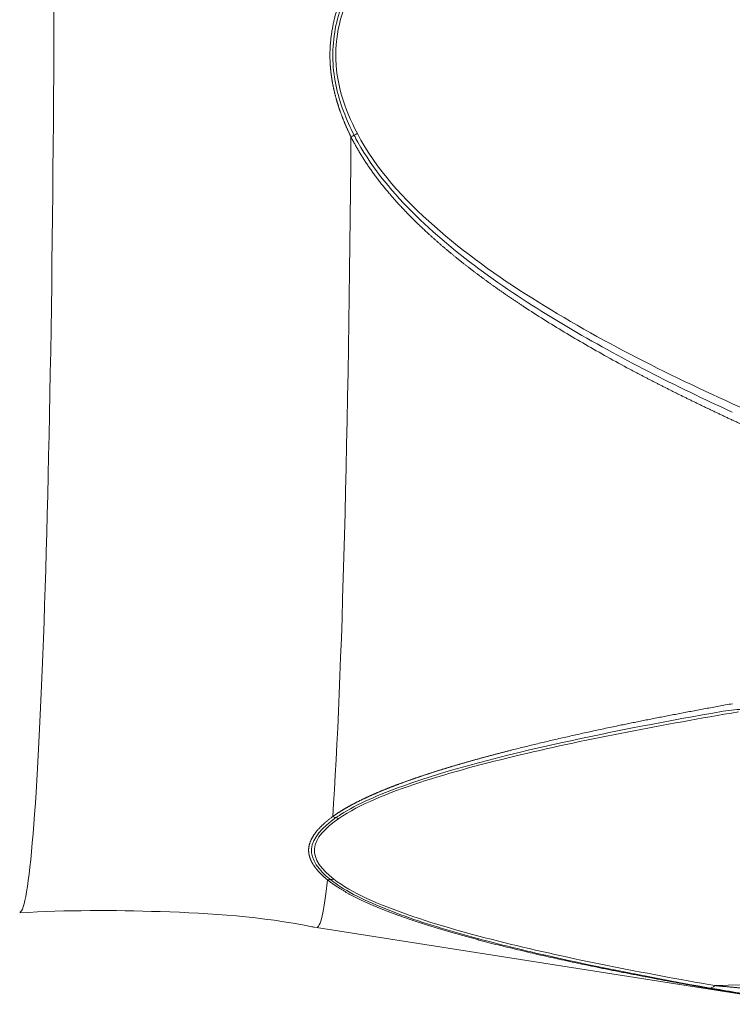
# Model space of a CAD drawing. Header units: millimetres. Extents: x 35469 to 44263, y -24881 to -16268.
# Tile 146 of 231: x 43763.67 to 43768.9, y -24758.25 to -24751.03. Entities that reach past the tile are written whole.
import ezdxf

# ---------------------------------------------------------------- set-up
doc = ezdxf.new("R2010")
doc.units = ezdxf.units.MM
doc.header["$LTSCALE"] = 0.3175
doc.layers.add('1轮廓实线层', color=7, linetype='Continuous', lineweight=18)

# ---------------------------------------------------------------- blocks, each defined once
blk = doc.blocks.new('MR20E-1840')
at = {"layer": '1轮廓实线层'}
for p, q in [((15602.6689, -10814.8336), (15606.2558, -10815.3975)), ((15605.595, -10815.2605), (15610.6049, -10815.127))]:
    blk.add_line(p, q, dxfattribs=at)
for centre, major_axis, ratio, start_param, end_param in [((15600.4898, -10807.4632), (0, -7.2577), 0.034828, 0.001848, 3.139708), ((15602.6703, -10807.4632), (0, 7.3705), 0.034828, 3.616029, 4.497947), ((15602.9576, -10808.9686), (-0.2656, -0.1394), 0.132472, 1.364013, 1.540277), ((15602.8294, -10813.756), (-0.1696, 0.2475), 0.801515, 2.273192, 2.449455), ((15602.6703, -10807.4632), (0, 7.3705), 0.034828, 3.136292, 3.450749), ((15602.7919, -10814.2019), (-0.1838, -0.2371), 0.833908, 0.587241, 0.763504), ((15605.591, -10814.9833), (-0.0515, -0.2955), 0.410508, 0.043529, 0.4318)]:
    blk.add_ellipse(centre, major_axis=major_axis, ratio=ratio, start_param=start_param, end_param=end_param, dxfattribs=at)
for points, knots in [([(15602.9212, -10809.0316), (15602.92, -10809.0291), (15602.9175, -10809.0242), (15602.9139, -10809.0167), (15602.9104, -10809.0093), (15602.9069, -10809.0019), (15602.9034, -10808.9944), (15602.9, -10808.987), (15602.8966, -10808.9796), (15602.8933, -10808.9722), (15602.89, -10808.9648), (15602.8868, -10808.9575), (15602.8836, -10808.9501), (15602.8804, -10808.9427), (15602.8773, -10808.9354), (15602.8742, -10808.928), (15602.8712, -10808.9207), (15602.8682, -10808.9134), (15602.8653, -10808.9061), (15602.8624, -10808.8988), (15602.8595, -10808.8915), (15602.8567, -10808.8842), (15602.8539, -10808.8769), (15602.8512, -10808.8696), (15602.8485, -10808.8624), (15602.8459, -10808.8551), (15602.8433, -10808.8479), (15602.8407, -10808.8406), (15602.8382, -10808.8334), (15602.8358, -10808.8262), (15602.8333, -10808.819), (15602.831, -10808.8118), (15602.8286, -10808.8046), (15602.8263, -10808.7974), (15602.8241, -10808.7902), (15602.8219, -10808.783), (15602.8197, -10808.7759), (15602.8176, -10808.7687), (15602.8155, -10808.7616), (15602.8135, -10808.7545), (15602.8115, -10808.7473), (15602.8095, -10808.7402), (15602.8076, -10808.7331), (15602.8058, -10808.726), (15602.804, -10808.7189), (15602.8022, -10808.7118), (15602.8005, -10808.7047), (15602.7988, -10808.6977), (15602.7971, -10808.6906), (15602.7956, -10808.6836), (15602.794, -10808.6765), (15602.7925, -10808.6695), (15602.791, -10808.6625), (15602.7896, -10808.6554), (15602.7882, -10808.6484), (15602.7869, -10808.6414), (15602.7856, -10808.6344), (15602.7843, -10808.6275), (15602.7831, -10808.6205), (15602.782, -10808.6135), (15602.7808, -10808.6065), (15602.7798, -10808.5996), (15602.7787, -10808.5926), (15602.7777, -10808.5857), (15602.7768, -10808.5788), (15602.7759, -10808.5719), (15602.775, -10808.5649), (15602.7742, -10808.558), (15602.7735, -10808.5511), (15602.7727, -10808.5443), (15602.772, -10808.5374), (15602.7714, -10808.5305), (15602.7708, -10808.5236), (15602.7702, -10808.5168), (15602.7697, -10808.5099), (15602.7693, -10808.5031), (15602.7688, -10808.4963), (15602.7685, -10808.4894), (15602.7681, -10808.4826), (15602.7678, -10808.4758), (15602.7676, -10808.469), (15602.7674, -10808.4622), (15602.7672, -10808.4554), (15602.7671, -10808.4487), (15602.767, -10808.4419), (15602.767, -10808.4351), (15602.767, -10808.4259), (15602.7671, -10808.414), (15602.7675, -10808.3997), (15602.7681, -10808.3852), (15602.7688, -10808.3708), (15602.7698, -10808.3563), (15602.7709, -10808.3418), (15602.7723, -10808.3272), (15602.7738, -10808.3126), (15602.7756, -10808.298), (15602.7775, -10808.2833), (15602.7796, -10808.2686), (15602.782, -10808.2539), (15602.7845, -10808.2391), (15602.7872, -10808.2243), (15602.7901, -10808.2094), (15602.7932, -10808.1945), (15602.7965, -10808.1796), (15602.8, -10808.1646), (15602.8037, -10808.1496), (15602.8076, -10808.1346), (15602.8117, -10808.1195), (15602.816, -10808.1043), (15602.8205, -10808.0892), (15602.8252, -10808.074), (15602.8301, -10808.0587), (15602.8352, -10808.0434), (15602.8404, -10808.0281), (15602.8459, -10808.0128), (15602.8515, -10807.9974), (15602.8574, -10807.9819), (15602.8635, -10807.9664), (15602.8697, -10807.9509), (15602.8762, -10807.9354), (15602.8828, -10807.9198), (15602.8896, -10807.9041), (15602.8967, -10807.8884), (15602.9039, -10807.8727), (15602.9113, -10807.857), (15602.9189, -10807.8412), (15602.9241, -10807.8306), (15602.9267, -10807.8254)], [0, 0, 0, 0, 0.006607, 0.013193, 0.019758, 0.026301, 0.032823, 0.039325, 0.045805, 0.052265, 0.058705, 0.065124, 0.071522, 0.077901, 0.08426, 0.090599, 0.096918, 0.103218, 0.109498, 0.115759, 0.122001, 0.128224, 0.134429, 0.140614, 0.146781, 0.15293, 0.159061, 0.165173, 0.171268, 0.177345, 0.183404, 0.189446, 0.195471, 0.201478, 0.207469, 0.213443, 0.219401, 0.225342, 0.231267, 0.237175, 0.243068, 0.248946, 0.254807, 0.260654, 0.266485, 0.272301, 0.278102, 0.283889, 0.289661, 0.295419, 0.301163, 0.306893, 0.31261, 0.318312, 0.324002, 0.329678, 0.335342, 0.340993, 0.346631, 0.352257, 0.357871, 0.363473, 0.369063, 0.374641, 0.380209, 0.385765, 0.39131, 0.396845, 0.402369, 0.407883, 0.413387, 0.418881, 0.424365, 0.42984, 0.435306, 0.440762, 0.44621, 0.45165, 0.457081, 0.462504, 0.467919, 0.473326, 0.478726, 0.484119, 0.489505, 0.494884, 0.500256, 0.511667, 0.523108, 0.534582, 0.546092, 0.557638, 0.569224, 0.580851, 0.592522, 0.604238, 0.616002, 0.627815, 0.63968, 0.651598, 0.663572, 0.675603, 0.687693, 0.699844, 0.712058, 0.724336, 0.736681, 0.749094, 0.761577, 0.774132, 0.786759, 0.799462, 0.812241, 0.825097, 0.838034, 0.851051, 0.864151, 0.877335, 0.890604, 0.903961, 0.917405, 0.930939, 0.944564, 0.958282, 0.972093, 0.985998, 1, 1, 1, 1]), ([(15602.9499, -10807.8378), (15602.9155, -10807.9044), (15602.8849, -10807.9728), (15602.8137, -10808.1712), (15602.7865, -10808.3085), (15602.7893, -10808.5804), (15602.819, -10808.7168), (15602.8889, -10808.9039), (15602.9152, -10808.9627), (15602.9443, -10809.0201)], [0, 0, 0, 0, 0.181074, 0.181074, 0.512474, 0.512474, 0.843874, 0.843874, 1, 1, 1, 1]), ([(15602.9733, -10807.8502), (15602.8772, -10808.0302), (15602.8102, -10808.2273), (15602.8082, -10808.6302), (15602.8734, -10808.8279), (15602.968, -10809.008)], [0, 0, 0, 0, 0.5, 0.5, 1, 1, 1, 1]), ([(15605.7758, -10811.1362), (15605.7674, -10811.1323), (15605.7505, -10811.1245), (15605.7253, -10811.1128), (15605.7002, -10811.1011), (15605.6753, -10811.0894), (15605.6505, -10811.0778), (15605.6258, -10811.0662), (15605.6013, -10811.0546), (15605.5769, -10811.043), (15605.5526, -10811.0314), (15605.5284, -10811.0199), (15605.5044, -10811.0083), (15605.4805, -10810.9968), (15605.4568, -10810.9853), (15605.4332, -10810.9738), (15605.4097, -10810.9624), (15605.3863, -10810.9509), (15605.3631, -10810.9395), (15605.34, -10810.9281), (15605.3171, -10810.9167), (15605.2942, -10810.9054), (15605.2715, -10810.894), (15605.249, -10810.8827), (15605.2266, -10810.8714), (15605.2043, -10810.8601), (15605.1821, -10810.8488), (15605.1601, -10810.8375), (15605.1382, -10810.8263), (15605.1164, -10810.8151), (15605.0947, -10810.8039), (15605.0732, -10810.7927), (15605.0519, -10810.7815), (15605.0306, -10810.7704), (15605.0095, -10810.7592), (15604.9885, -10810.7481), (15604.9191, -10810.7111), (15604.8029, -10810.6479), (15604.6425, -10810.5571), (15604.4873, -10810.4656), (15604.3375, -10810.3735), (15604.2333, -10810.3066), (15604.1723, -10810.2663), (15604.1526, -10810.2533), (15604.133, -10810.2402), (15604.1136, -10810.2271), (15604.0943, -10810.214), (15604.0751, -10810.201), (15604.0561, -10810.1879), (15604.0373, -10810.1748), (15604.0185, -10810.1618), (15603.9999, -10810.1487), (15603.9815, -10810.1357), (15603.9631, -10810.1226), (15603.9449, -10810.1096), (15603.9269, -10810.0965), (15603.909, -10810.0835), (15603.8912, -10810.0704), (15603.8736, -10810.0574), (15603.8561, -10810.0444), (15603.8388, -10810.0314), (15603.8216, -10810.0183), (15603.8045, -10810.0053), (15603.7876, -10809.9923), (15603.7708, -10809.9793), (15603.7541, -10809.9663), (15603.7376, -10809.9532), (15603.7212, -10809.9402), (15603.705, -10809.9272), (15603.6889, -10809.9142), (15603.673, -10809.9012), (15603.6572, -10809.8882), (15603.6415, -10809.8752), (15603.6259, -10809.8622), (15603.6105, -10809.8492), (15603.5953, -10809.8363), (15603.5802, -10809.8233), (15603.5652, -10809.8103), (15603.5503, -10809.7973), (15603.5356, -10809.7843), (15603.5211, -10809.7713), (15603.5067, -10809.7583), (15603.4924, -10809.7454), (15603.4782, -10809.7324), (15603.4642, -10809.7194), (15603.4504, -10809.7064), (15603.4366, -10809.6935), (15603.423, -10809.6805), (15603.4096, -10809.6675), (15603.3963, -10809.6545), (15603.3831, -10809.6416), (15603.3701, -10809.6286), (15603.3572, -10809.6156), (15603.3444, -10809.6027), (15603.3318, -10809.5897), (15603.3193, -10809.5767), (15603.307, -10809.5638), (15603.2948, -10809.5508), (15603.2828, -10809.5378), (15603.2708, -10809.5249), (15603.2591, -10809.5119), (15603.2474, -10809.4989), (15603.2359, -10809.486), (15603.2246, -10809.473), (15603.2133, -10809.46), (15603.2023, -10809.4471), (15603.1913, -10809.4341), (15603.1805, -10809.4211), (15603.1699, -10809.4082), (15603.1593, -10809.3952), (15603.1489, -10809.3822), (15603.1387, -10809.3693), (15603.1286, -10809.3563), (15603.1186, -10809.3433), (15603.1088, -10809.3304), (15603.0991, -10809.3174), (15603.0896, -10809.3044), (15603.0801, -10809.2915), (15603.0709, -10809.2785), (15603.0617, -10809.2655), (15603.0527, -10809.2525), (15603.0439, -10809.2395), (15603.0352, -10809.2266), (15603.0266, -10809.2136), (15603.0182, -10809.2006), (15603.0099, -10809.1876), (15603.0017, -10809.1746), (15602.9937, -10809.1616), (15602.9858, -10809.1487), (15602.9781, -10809.1357), (15602.9705, -10809.1227), (15602.963, -10809.1097), (15602.9557, -10809.0967), (15602.9485, -10809.0837), (15602.9415, -10809.0707), (15602.9345, -10809.0577), (15602.9278, -10809.0447), (15602.9234, -10809.036), (15602.9212, -10809.0316)], [0, 0, 0, 0, 0.007734, 0.015433, 0.023096, 0.030724, 0.038317, 0.045875, 0.053398, 0.060885, 0.068337, 0.075754, 0.083136, 0.090483, 0.097794, 0.105071, 0.112312, 0.119519, 0.126691, 0.133827, 0.140929, 0.147996, 0.155028, 0.162025, 0.168987, 0.175915, 0.182808, 0.189666, 0.196489, 0.203278, 0.210032, 0.216751, 0.223436, 0.230087, 0.236702, 0.243284, 0.249831, 0.302143, 0.353263, 0.403209, 0.451999, 0.499653, 0.506251, 0.512817, 0.51935, 0.52585, 0.532318, 0.538754, 0.545158, 0.551529, 0.557868, 0.564176, 0.570451, 0.576694, 0.582906, 0.589086, 0.595234, 0.601351, 0.607436, 0.613491, 0.619513, 0.625505, 0.631466, 0.637395, 0.643294, 0.649162, 0.655, 0.660807, 0.666583, 0.67233, 0.678046, 0.683732, 0.689387, 0.695013, 0.70061, 0.706176, 0.711714, 0.717221, 0.7227, 0.728149, 0.733569, 0.738961, 0.744324, 0.749658, 0.754963, 0.760241, 0.76549, 0.770711, 0.775904, 0.781069, 0.786207, 0.791317, 0.796401, 0.801457, 0.806485, 0.811488, 0.816463, 0.821412, 0.826335, 0.831232, 0.836102, 0.840947, 0.845767, 0.850561, 0.85533, 0.860073, 0.864792, 0.869487, 0.874157, 0.878803, 0.883424, 0.888022, 0.892597, 0.897148, 0.901676, 0.906181, 0.910663, 0.915123, 0.919561, 0.923977, 0.928371, 0.932743, 0.937095, 0.941425, 0.945735, 0.950024, 0.954293, 0.958542, 0.962771, 0.966982, 0.971173, 0.975345, 0.979499, 0.983634, 0.987752, 0.991852, 0.995934, 1, 1, 1, 1]), ([(15605.7198, -10811.0528), (15605.3047, -10810.8614), (15604.8972, -10810.6563), (15604.3086, -10810.3078), (15604.1161, -10810.1848), (15603.7436, -10809.9166), (15603.5629, -10809.7711), (15603.2344, -10809.4498), (15603.0839, -10809.2715), (15602.9627, -10809.0547), (15602.9534, -10809.0375), (15602.9445, -10809.02)], [0, 0, 0, 0, 0.393255, 0.393255, 0.589917, 0.589917, 0.786579, 0.786579, 0.983242, 0.983242, 1, 1, 1, 1]), ([(15602.968, -10809.008), (15603.1067, -10809.2723), (15603.3116, -10809.4926), (15603.7547, -10809.8838), (15603.9967, -10810.0552), (15604.7499, -10810.5311), (15605.2812, -10810.794), (15605.8236, -10811.0364)], [0, 0, 0, 0, 0.25, 0.25, 0.5, 0.5, 1, 1, 1, 1]), ([(15602.7876, -10814.0196), (15602.7889, -10814.0187), (15602.7915, -10814.0168), (15602.7953, -10814.0141), (15602.7993, -10814.0114), (15602.8032, -10814.0086), (15602.8072, -10814.0059), (15602.8113, -10814.0031), (15602.8153, -10814.0004), (15602.8195, -10813.9977), (15602.8236, -10813.9949), (15602.8278, -10813.9922), (15602.8321, -10813.9894), (15602.8364, -10813.9867), (15602.8407, -10813.9839), (15602.8451, -10813.9812), (15602.8495, -10813.9785), (15602.854, -10813.9757), (15602.8584, -10813.973), (15602.863, -10813.9702), (15602.8676, -10813.9675), (15602.8722, -10813.9648), (15602.8768, -10813.962), (15602.8815, -10813.9593), (15602.8863, -10813.9565), (15602.891, -10813.9538), (15602.8959, -10813.951), (15602.9007, -10813.9483), (15602.9056, -10813.9456), (15602.9106, -10813.9428), (15602.9156, -10813.9401), (15602.9206, -10813.9373), (15602.9257, -10813.9346), (15602.9308, -10813.9318), (15602.9359, -10813.9291), (15602.9411, -10813.9264), (15602.9463, -10813.9236), (15602.9516, -10813.9209), (15602.9569, -10813.9181), (15602.9623, -10813.9154), (15602.9677, -10813.9126), (15602.9731, -10813.9099), (15602.9786, -10813.9071), (15602.9841, -10813.9044), (15602.9897, -10813.9017), (15602.9953, -10813.8989), (15603.0009, -10813.8962), (15603.0066, -10813.8934), (15603.0123, -10813.8907), (15603.0181, -10813.8879), (15603.0239, -10813.8852), (15603.0297, -10813.8824), (15603.0356, -10813.8797), (15603.0415, -10813.8769), (15603.0475, -10813.8742), (15603.0535, -10813.8715), (15603.0596, -10813.8687), (15603.0657, -10813.866), (15603.0718, -10813.8632), (15603.078, -10813.8605), (15603.0842, -10813.8577), (15603.0904, -10813.855), (15603.0967, -10813.8522), (15603.1031, -10813.8495), (15603.1094, -10813.8467), (15603.1159, -10813.844), (15603.1223, -10813.8412), (15603.1288, -10813.8385), (15603.1354, -10813.8357), (15603.142, -10813.833), (15603.1486, -10813.8302), (15603.1552, -10813.8275), (15603.1619, -10813.8247), (15603.1687, -10813.822), (15603.1755, -10813.8192), (15603.1823, -10813.8165), (15603.1892, -10813.8137), (15603.1961, -10813.811), (15603.203, -10813.8082), (15603.21, -10813.8055), (15603.2171, -10813.8027), (15603.2241, -10813.8), (15603.2313, -10813.7972), (15603.2384, -10813.7945), (15603.2456, -10813.7917), (15603.2529, -10813.789), (15603.2601, -10813.7862), (15603.2675, -10813.7834), (15603.2748, -10813.7807), (15603.2822, -10813.7779), (15603.2897, -10813.7752), (15603.2971, -10813.7724), (15603.3047, -10813.7697), (15603.3122, -10813.7669), (15603.3198, -10813.7642), (15603.3275, -10813.7614), (15603.3352, -10813.7586), (15603.3429, -10813.7559), (15603.3507, -10813.7531), (15603.3585, -10813.7504), (15603.3664, -10813.7476), (15603.3742, -10813.7449), (15603.3822, -10813.7421), (15603.3902, -10813.7393), (15603.3982, -10813.7366), (15603.4062, -10813.7338), (15603.4143, -10813.7311), (15603.4225, -10813.7283), (15603.4307, -10813.7255), (15603.4389, -10813.7228), (15603.4471, -10813.72), (15603.4554, -10813.7172), (15603.4638, -10813.7145), (15603.4722, -10813.7117), (15603.4806, -10813.709), (15603.4891, -10813.7062), (15603.4976, -10813.7034), (15603.5061, -10813.7007), (15603.5147, -10813.6979), (15603.5234, -10813.6951), (15603.532, -10813.6924), (15603.5407, -10813.6896), (15603.5495, -10813.6868), (15603.5583, -10813.6841), (15603.5671, -10813.6813), (15603.576, -10813.6785), (15603.5849, -10813.6758), (15603.5939, -10813.673), (15603.6029, -10813.6702), (15603.6119, -10813.6674), (15603.621, -10813.6647), (15603.6301, -10813.6619), (15603.6393, -10813.6591), (15603.6485, -10813.6564), (15603.6578, -10813.6536), (15603.667, -10813.6508), (15603.6764, -10813.648), (15603.6857, -10813.6453), (15603.6951, -10813.6425), (15603.7046, -10813.6397), (15603.7141, -10813.6369), (15603.7236, -10813.6342), (15603.7332, -10813.6314), (15603.7428, -10813.6286), (15603.7525, -10813.6258), (15603.7622, -10813.623), (15603.7719, -10813.6203), (15603.7817, -10813.6175), (15603.7915, -10813.6147), (15603.8014, -10813.6119), (15603.8113, -10813.6091), (15603.8212, -10813.6064), (15603.8312, -10813.6036), (15603.8412, -10813.6008), (15603.8513, -10813.598), (15603.8614, -10813.5952), (15603.8716, -10813.5924), (15603.8817, -10813.5896), (15603.892, -10813.5869), (15603.9022, -10813.5841), (15603.9126, -10813.5813), (15603.9229, -10813.5785), (15603.9333, -10813.5757), (15603.9437, -10813.5729), (15603.9542, -10813.5701), (15603.9647, -10813.5673), (15603.9753, -10813.5645), (15603.9859, -10813.5617), (15603.9965, -10813.559), (15604.0072, -10813.5562), (15604.0179, -10813.5534), (15604.0287, -10813.5506), (15604.0395, -10813.5478), (15604.0504, -10813.545), (15604.0612, -10813.5422), (15604.0722, -10813.5394), (15604.0831, -10813.5366), (15604.0942, -10813.5338), (15604.132, -10813.5242), (15604.1973, -10813.5079), (15604.2912, -10813.485), (15604.3871, -10813.4623), (15604.4851, -10813.4396), (15604.5852, -10813.417), (15604.6873, -10813.3945), (15604.7915, -10813.3721), (15604.8757, -10813.3544), (15604.939, -10813.3413), (15604.981, -10813.3327), (15605.0235, -10813.3241), (15605.0665, -10813.3155), (15605.11, -10813.3068), (15605.1539, -10813.2982), (15605.1984, -10813.2894), (15605.2434, -10813.2807), (15605.2889, -10813.2719), (15605.3349, -10813.2631), (15605.3814, -10813.2543), (15605.4284, -10813.2455), (15605.4759, -10813.2366), (15605.5239, -10813.2277), (15605.5724, -10813.2187), (15605.6214, -10813.2097), (15605.6709, -10813.2007), (15605.7041, -10813.1947), (15605.7208, -10813.1917)], [0, 0, 0, 0, 0.002203, 0.004411, 0.006624, 0.008842, 0.011065, 0.013294, 0.015527, 0.017766, 0.02001, 0.02226, 0.024515, 0.026775, 0.029041, 0.031312, 0.033589, 0.035871, 0.03816, 0.040454, 0.042753, 0.045059, 0.04737, 0.049687, 0.052011, 0.05434, 0.056675, 0.059016, 0.061363, 0.063717, 0.066077, 0.068442, 0.070815, 0.073193, 0.075578, 0.077969, 0.080367, 0.082771, 0.085181, 0.087598, 0.090022, 0.092452, 0.094889, 0.097333, 0.099783, 0.10224, 0.104704, 0.107175, 0.109653, 0.112137, 0.114628, 0.117127, 0.119632, 0.122145, 0.124664, 0.127191, 0.129725, 0.132266, 0.134814, 0.137369, 0.139932, 0.142502, 0.145079, 0.147664, 0.150256, 0.152855, 0.155462, 0.158077, 0.160698, 0.163328, 0.165965, 0.16861, 0.171262, 0.173922, 0.176589, 0.179265, 0.181948, 0.184639, 0.187337, 0.190044, 0.192758, 0.19548, 0.19821, 0.200948, 0.203694, 0.206448, 0.20921, 0.21198, 0.214758, 0.217545, 0.220339, 0.223141, 0.225952, 0.228771, 0.231598, 0.234433, 0.237276, 0.240128, 0.242988, 0.245856, 0.248733, 0.251618, 0.254511, 0.257413, 0.260323, 0.263242, 0.266169, 0.269105, 0.272049, 0.275002, 0.277963, 0.280933, 0.283911, 0.286899, 0.289894, 0.292899, 0.295912, 0.298933, 0.301964, 0.305003, 0.308051, 0.311108, 0.314173, 0.317248, 0.320331, 0.323423, 0.326524, 0.329633, 0.332752, 0.33588, 0.339016, 0.342162, 0.345316, 0.348479, 0.351652, 0.354833, 0.358024, 0.361223, 0.364432, 0.36765, 0.370876, 0.374112, 0.377357, 0.380611, 0.383875, 0.387147, 0.390429, 0.39372, 0.39702, 0.400329, 0.403648, 0.406976, 0.410313, 0.41366, 0.417015, 0.42038, 0.423755, 0.427139, 0.430532, 0.433934, 0.437346, 0.440768, 0.444198, 0.447639, 0.451088, 0.454547, 0.458016, 0.461494, 0.464981, 0.468478, 0.471985, 0.475501, 0.479027, 0.482562, 0.486107, 0.489661, 0.493225, 0.496799, 0.500382, 0.530007, 0.560075, 0.590593, 0.621563, 0.652993, 0.684884, 0.717243, 0.750072, 0.762841, 0.775741, 0.788771, 0.801931, 0.815222, 0.828644, 0.842197, 0.855882, 0.869698, 0.883647, 0.897727, 0.911939, 0.926284, 0.940762, 0.955372, 0.970115, 0.984991, 1, 1, 1, 1]), ([(15605.6521, -10813.2472), (15605.7061, -10813.2382), (15605.7626, -10813.2336), (15605.9461, -10813.2235), (15606.0745, -10813.225), (15606.2504, -10813.231), (15606.2976, -10813.233), (15606.3449, -10813.2354)], [0, 0, 0, 0, 0.245682, 0.245682, 0.797737, 0.797737, 1, 1, 1, 1]), ([(15602.8116, -10814.0278), (15602.8222, -10814.0204), (15602.8332, -10814.013), (15602.9667, -10813.9277), (15603.1283, -10813.858), (15603.6487, -10813.6709), (15604.052, -10813.5696), (15604.8492, -10813.3936), (15605.2477, -10813.3178), (15605.6521, -10813.2471)], [0, 0, 0, 0, 0.018586, 0.018586, 0.219271, 0.219271, 0.620642, 0.620642, 1, 1, 1, 1]), ([(15605.7643, -10813.2519), (15605.2128, -10813.3453), (15604.6726, -10813.4465), (15603.9063, -10813.6285), (15603.6576, -10813.6943), (15603.1939, -10813.8468), (15602.9838, -10813.9302), (15602.8334, -10814.0332)], [0, 0, 0, 0, 0.5, 0.5, 0.75, 0.75, 1, 1, 1, 1]), ([(15602.7484, -10814.4842), (15602.7473, -10814.4833), (15602.745, -10814.4814), (15602.7416, -10814.4786), (15602.7383, -10814.4757), (15602.735, -10814.4729), (15602.7317, -10814.4701), (15602.7285, -10814.4673), (15602.7254, -10814.4644), (15602.7222, -10814.4616), (15602.7191, -10814.4588), (15602.7161, -10814.456), (15602.7131, -10814.4532), (15602.7102, -10814.4504), (15602.7072, -10814.4476), (15602.7044, -10814.4448), (15602.7015, -10814.442), (15602.6988, -10814.4392), (15602.696, -10814.4364), (15602.6933, -10814.4337), (15602.6907, -10814.4309), (15602.6881, -10814.4281), (15602.6855, -10814.4253), (15602.683, -10814.4225), (15602.6805, -10814.4198), (15602.6781, -10814.417), (15602.6757, -10814.4142), (15602.6733, -10814.4115), (15602.671, -10814.4087), (15602.6687, -10814.406), (15602.6665, -10814.4032), (15602.6643, -10814.4005), (15602.6622, -10814.3977), (15602.6601, -10814.395), (15602.6581, -10814.3922), (15602.6561, -10814.3895), (15602.6541, -10814.3868), (15602.6522, -10814.384), (15602.6503, -10814.3813), (15602.6485, -10814.3786), (15602.6467, -10814.3758), (15602.6449, -10814.3731), (15602.6432, -10814.3704), (15602.6416, -10814.3677), (15602.6399, -10814.365), (15602.6384, -10814.3622), (15602.6368, -10814.3595), (15602.6353, -10814.3568), (15602.6339, -10814.3541), (15602.6325, -10814.3514), (15602.6311, -10814.3487), (15602.6298, -10814.346), (15602.6286, -10814.3433), (15602.6273, -10814.3406), (15602.6261, -10814.338), (15602.625, -10814.3353), (15602.6239, -10814.3326), (15602.6228, -10814.3299), (15602.6218, -10814.3272), (15602.6209, -10814.3246), (15602.6199, -10814.3219), (15602.6191, -10814.3192), (15602.6182, -10814.3165), (15602.6174, -10814.3139), (15602.6167, -10814.3112), (15602.616, -10814.3086), (15602.6153, -10814.3059), (15602.6147, -10814.3032), (15602.6141, -10814.3006), (15602.6135, -10814.2979), (15602.6131, -10814.2953), (15602.6126, -10814.2927), (15602.6122, -10814.29), (15602.6118, -10814.2874), (15602.6115, -10814.2847), (15602.6112, -10814.2821), (15602.611, -10814.2795), (15602.6108, -10814.2769), (15602.6107, -10814.2742), (15602.6106, -10814.2716), (15602.6105, -10814.269), (15602.6105, -10814.2664), (15602.6105, -10814.2638), (15602.6106, -10814.2612), (15602.6107, -10814.2585), (15602.6108, -10814.2559), (15602.6111, -10814.2524), (15602.6116, -10814.2478), (15602.6124, -10814.2423), (15602.6133, -10814.2367), (15602.6145, -10814.2312), (15602.6158, -10814.2256), (15602.6174, -10814.22), (15602.6191, -10814.2144), (15602.6211, -10814.2087), (15602.6232, -10814.2031), (15602.6256, -10814.1974), (15602.6281, -10814.1917), (15602.6309, -10814.186), (15602.6338, -10814.1803), (15602.6369, -10814.1746), (15602.6403, -10814.1689), (15602.6438, -10814.1631), (15602.6475, -10814.1573), (15602.6515, -10814.1515), (15602.6556, -10814.1457), (15602.6599, -10814.1399), (15602.6644, -10814.134), (15602.6691, -10814.1282), (15602.674, -10814.1223), (15602.6791, -10814.1164), (15602.6844, -10814.1104), (15602.6899, -10814.1045), (15602.6956, -10814.0986), (15602.7015, -10814.0926), (15602.7076, -10814.0866), (15602.7139, -10814.0806), (15602.7204, -10814.0746), (15602.7271, -10814.0685), (15602.734, -10814.0625), (15602.741, -10814.0564), (15602.7483, -10814.0503), (15602.7558, -10814.0442), (15602.7634, -10814.0381), (15602.7713, -10814.0319), (15602.7794, -10814.0258), (15602.7849, -10814.0217), (15602.7876, -10814.0196)], [0, 0, 0, 0, 0.006607, 0.013193, 0.019758, 0.026301, 0.032823, 0.039325, 0.045805, 0.052265, 0.058705, 0.065124, 0.071522, 0.077901, 0.08426, 0.090599, 0.096918, 0.103218, 0.109498, 0.115759, 0.122001, 0.128224, 0.134429, 0.140614, 0.146781, 0.15293, 0.159061, 0.165173, 0.171268, 0.177345, 0.183404, 0.189446, 0.195471, 0.201478, 0.207469, 0.213443, 0.219401, 0.225342, 0.231267, 0.237175, 0.243068, 0.248946, 0.254807, 0.260654, 0.266485, 0.272301, 0.278102, 0.283889, 0.289661, 0.295419, 0.301163, 0.306893, 0.31261, 0.318312, 0.324002, 0.329678, 0.335342, 0.340993, 0.346631, 0.352257, 0.357871, 0.363473, 0.369063, 0.374641, 0.380209, 0.385765, 0.39131, 0.396845, 0.402369, 0.407883, 0.413387, 0.418881, 0.424365, 0.42984, 0.435306, 0.440762, 0.44621, 0.45165, 0.457081, 0.462504, 0.467919, 0.473326, 0.478726, 0.484119, 0.489505, 0.494884, 0.500256, 0.511667, 0.523108, 0.534582, 0.546092, 0.557638, 0.569224, 0.580851, 0.592522, 0.604238, 0.616002, 0.627815, 0.63968, 0.651598, 0.663572, 0.675603, 0.687693, 0.699844, 0.712058, 0.724336, 0.736681, 0.749094, 0.761577, 0.774132, 0.786759, 0.799462, 0.812241, 0.825097, 0.838034, 0.851051, 0.864151, 0.877335, 0.890604, 0.903961, 0.917405, 0.930939, 0.944564, 0.958282, 0.972093, 0.985998, 1, 1, 1, 1]), ([(15602.8114, -10814.0278), (15602.711, -10814.099), (15602.6382, -10814.1764), (15602.6255, -10814.3364), (15602.6841, -10814.4127), (15602.7708, -10814.4829)], [0, 0, 0, 0, 0.503997, 0.503997, 1, 1, 1, 1]), ([(15602.8334, -10814.0332), (15602.7323, -10814.1025), (15602.6598, -10814.1785), (15602.6465, -10814.3337), (15602.7063, -10814.4098), (15602.7958, -10814.4792)], [0, 0, 0, 0, 0.5, 0.5, 1, 1, 1, 1]), ([(15605.5448, -10815.2794), (15605.5365, -10815.278), (15605.5198, -10815.2751), (15605.4949, -10815.2707), (15605.4702, -10815.2663), (15605.4456, -10815.2619), (15605.4211, -10815.2576), (15605.3967, -10815.2532), (15605.3725, -10815.2489), (15605.3484, -10815.2445), (15605.3245, -10815.2402), (15605.3006, -10815.2358), (15605.2769, -10815.2315), (15605.2534, -10815.2272), (15605.2299, -10815.2229), (15605.2066, -10815.2186), (15605.1835, -10815.2143), (15605.1604, -10815.21), (15605.1375, -10815.2057), (15605.1147, -10815.2014), (15605.0921, -10815.1971), (15605.0696, -10815.1929), (15605.0472, -10815.1886), (15605.025, -10815.1843), (15605.0028, -10815.1801), (15604.9809, -10815.1758), (15604.959, -10815.1716), (15604.9373, -10815.1674), (15604.9157, -10815.1631), (15604.8942, -10815.1589), (15604.8729, -10815.1547), (15604.8517, -10815.1505), (15604.8307, -10815.1463), (15604.8097, -10815.1421), (15604.7889, -10815.138), (15604.7683, -10815.1338), (15604.6998, -10815.1199), (15604.5854, -10815.0962), (15604.4275, -10815.0621), (15604.2749, -10815.0278), (15604.1276, -10814.9932), (15604.0252, -10814.968), (15603.9654, -10814.9528), (15603.946, -10814.9479), (15603.9268, -10814.943), (15603.9077, -10814.938), (15603.8888, -10814.9331), (15603.87, -10814.9282), (15603.8513, -10814.9232), (15603.8328, -10814.9183), (15603.8144, -10814.9134), (15603.7962, -10814.9084), (15603.7781, -10814.9035), (15603.7601, -10814.8986), (15603.7423, -10814.8937), (15603.7246, -10814.8887), (15603.7071, -10814.8838), (15603.6897, -10814.8789), (15603.6724, -10814.874), (15603.6553, -10814.869), (15603.6383, -10814.8641), (15603.6215, -10814.8592), (15603.6048, -10814.8543), (15603.5882, -10814.8493), (15603.5718, -10814.8444), (15603.5555, -10814.8395), (15603.5393, -10814.8346), (15603.5233, -10814.8297), (15603.5074, -10814.8247), (15603.4917, -10814.8198), (15603.4761, -10814.8149), (15603.4607, -10814.81), (15603.4453, -10814.805), (15603.4302, -10814.8001), (15603.4151, -10814.7952), (15603.4002, -10814.7903), (15603.3855, -10814.7854), (15603.3709, -10814.7804), (15603.3564, -10814.7755), (15603.342, -10814.7706), (15603.3278, -10814.7657), (15603.3138, -10814.7608), (15603.2998, -10814.7558), (15603.2861, -10814.7509), (15603.2724, -10814.746), (15603.2589, -10814.7411), (15603.2455, -10814.7362), (15603.2323, -10814.7312), (15603.2192, -10814.7263), (15603.2063, -10814.7214), (15603.1935, -10814.7165), (15603.1808, -10814.7116), (15603.1683, -10814.7066), (15603.1559, -10814.7017), (15603.1436, -10814.6968), (15603.1315, -10814.6919), (15603.1195, -10814.6869), (15603.1077, -10814.682), (15603.096, -10814.6771), (15603.0844, -10814.6722), (15603.073, -10814.6672), (15603.0617, -10814.6623), (15603.0506, -10814.6574), (15603.0396, -10814.6525), (15603.0287, -10814.6475), (15603.018, -10814.6426), (15603.0074, -10814.6377), (15602.997, -10814.6327), (15602.9867, -10814.6278), (15602.9765, -10814.6229), (15602.9665, -10814.6179), (15602.9566, -10814.613), (15602.9469, -10814.6081), (15602.9372, -10814.6031), (15602.9278, -10814.5982), (15602.9184, -10814.5933), (15602.9093, -10814.5883), (15602.9002, -10814.5834), (15602.8913, -10814.5784), (15602.8825, -10814.5735), (15602.8739, -10814.5685), (15602.8654, -10814.5636), (15602.857, -10814.5586), (15602.8488, -10814.5537), (15602.8407, -10814.5487), (15602.8328, -10814.5438), (15602.825, -10814.5388), (15602.8174, -10814.5339), (15602.8098, -10814.5289), (15602.8025, -10814.524), (15602.7952, -10814.519), (15602.7881, -10814.5141), (15602.7812, -10814.5091), (15602.7743, -10814.5041), (15602.7676, -10814.4992), (15602.7611, -10814.4942), (15602.7547, -10814.4892), (15602.7505, -10814.4859), (15602.7484, -10814.4842)], [0, 0, 0, 0, 0.007734, 0.015433, 0.023096, 0.030724, 0.038317, 0.045875, 0.053398, 0.060885, 0.068337, 0.075754, 0.083136, 0.090483, 0.097794, 0.105071, 0.112312, 0.119519, 0.126691, 0.133827, 0.140929, 0.147996, 0.155028, 0.162025, 0.168987, 0.175915, 0.182808, 0.189666, 0.196489, 0.203278, 0.210032, 0.216751, 0.223436, 0.230087, 0.236702, 0.243284, 0.249831, 0.302143, 0.353263, 0.403209, 0.451999, 0.499653, 0.506251, 0.512817, 0.51935, 0.52585, 0.532318, 0.538754, 0.545158, 0.551529, 0.557868, 0.564176, 0.570451, 0.576694, 0.582906, 0.589086, 0.595234, 0.601351, 0.607436, 0.613491, 0.619513, 0.625505, 0.631466, 0.637395, 0.643294, 0.649162, 0.655, 0.660807, 0.666583, 0.67233, 0.678046, 0.683732, 0.689387, 0.695013, 0.70061, 0.706176, 0.711714, 0.717221, 0.7227, 0.728149, 0.733569, 0.738961, 0.744324, 0.749658, 0.754963, 0.760241, 0.76549, 0.770711, 0.775904, 0.781069, 0.786207, 0.791317, 0.796401, 0.801457, 0.806485, 0.811488, 0.816463, 0.821412, 0.826335, 0.831232, 0.836102, 0.840947, 0.845767, 0.850561, 0.85533, 0.860073, 0.864792, 0.869487, 0.874157, 0.878803, 0.883424, 0.888022, 0.892597, 0.897148, 0.901676, 0.906181, 0.910663, 0.915123, 0.919561, 0.923977, 0.928371, 0.932743, 0.937095, 0.941425, 0.945735, 0.950024, 0.954293, 0.958542, 0.962771, 0.966982, 0.971173, 0.975345, 0.979499, 0.983634, 0.987752, 0.991852, 0.995934, 1, 1, 1, 1]), ([(15605.5575, -10815.2788), (15605.1484, -10815.206), (15604.7476, -10815.1281), (15604.1661, -10814.9959), (15603.9741, -10814.9487), (15603.6029, -10814.8464), (15603.4229, -10814.7911), (15603.0893, -10814.6667), (15602.9367, -10814.5979), (15602.8043, -10814.5084), (15602.7871, -10814.4958), (15602.771, -10814.4829)], [0, 0, 0, 0, 0.383382, 0.383382, 0.578493, 0.578493, 0.773604, 0.773604, 0.968715, 0.968715, 1, 1, 1, 1]), ([(15602.7958, -10814.4792), (15602.9272, -10814.581), (15603.1259, -10814.6659), (15603.5582, -10814.8166), (15603.7954, -10814.8826), (15604.5353, -10815.0659), (15605.0593, -10815.1672), (15605.595, -10815.2605)], [0, 0, 0, 0, 0.25, 0.25, 0.5, 0.5, 1, 1, 1, 1]), ([(15600.4909, -10814.7264), (15600.8355, -10814.7056), (15601.5494, -10814.7071), (15602.2785, -10814.7541), (15602.6522, -10814.8319), (15602.6612, -10814.8338)], [0, 0, 0, 0, 0.473809, 0.987226, 1, 1, 1, 1]), ([(15606.2606, -10815.3971), (15606.2552, -10815.3962), (15606.2445, -10815.3945), (15606.2284, -10815.392), (15606.2125, -10815.3894), (15606.1968, -10815.3869), (15606.1812, -10815.3844), (15606.1657, -10815.3819), (15606.1503, -10815.3794), (15606.1351, -10815.377), (15606.12, -10815.3746), (15606.105, -10815.3722), (15606.0902, -10815.3698), (15606.0755, -10815.3674), (15606.061, -10815.3651), (15606.0465, -10815.3627), (15606.0323, -10815.3604), (15606.0181, -10815.3581), (15606.0041, -10815.3559), (15605.9902, -10815.3536), (15605.9765, -10815.3514), (15605.9628, -10815.3492), (15605.9494, -10815.347), (15605.936, -10815.3448), (15605.9228, -10815.3427), (15605.9097, -10815.3406), (15605.8968, -10815.3384), (15605.884, -10815.3364), (15605.8713, -10815.3343), (15605.8587, -10815.3322), (15605.8463, -10815.3302), (15605.8341, -10815.3282), (15605.8219, -10815.3262), (15605.8099, -10815.3242), (15605.798, -10815.3222), (15605.7863, -10815.3203), (15605.7747, -10815.3184), (15605.7632, -10815.3165), (15605.7519, -10815.3146), (15605.7407, -10815.3127), (15605.7296, -10815.3109), (15605.7187, -10815.3091), (15605.7079, -10815.3073), (15605.6972, -10815.3055), (15605.6867, -10815.3037), (15605.6763, -10815.302), (15605.666, -10815.3002), (15605.6559, -10815.2985), (15605.6459, -10815.2968), (15605.6361, -10815.2952), (15605.6263, -10815.2935), (15605.6167, -10815.2919), (15605.6073, -10815.2902), (15605.598, -10815.2886), (15605.5888, -10815.2871), (15605.5797, -10815.2855), (15605.5708, -10815.284), (15605.562, -10815.2824), (15605.5533, -10815.2809), (15605.5476, -10815.2799), (15605.5448, -10815.2794)], [0, 0, 0, 0, 0.022037, 0.043901, 0.065593, 0.087113, 0.108461, 0.129638, 0.150643, 0.171476, 0.192138, 0.212629, 0.232949, 0.253099, 0.273078, 0.292886, 0.312525, 0.331993, 0.351292, 0.370421, 0.389381, 0.408172, 0.426794, 0.445247, 0.463532, 0.481649, 0.499598, 0.517379, 0.534993, 0.55244, 0.569721, 0.586835, 0.603782, 0.620564, 0.637181, 0.653632, 0.669918, 0.68604, 0.701998, 0.717792, 0.733423, 0.748891, 0.764196, 0.77934, 0.794321, 0.809142, 0.823801, 0.838301, 0.852641, 0.866821, 0.880843, 0.894707, 0.908413, 0.921963, 0.935356, 0.948593, 0.961676, 0.974604, 0.987378, 1, 1, 1, 1]), ([(15606.2679, -10815.3949), (15606.1826, -10815.3813), (15606.0975, -10815.3676), (15605.8821, -10815.3328), (15605.7514, -10815.3115), (15605.6025, -10815.2863), (15605.5802, -10815.2825), (15605.5581, -10815.2787)], [0, 0, 0, 0, 0.355311, 0.355311, 0.903059, 0.903059, 1, 1, 1, 1]), ([(15605.595, -10815.2605), (15605.5973, -10815.2607), (15605.6021, -10815.2612), (15605.6093, -10815.2619), (15605.6166, -10815.2626), (15605.624, -10815.2633), (15605.6316, -10815.264), (15605.6392, -10815.2647), (15605.647, -10815.2654), (15605.6549, -10815.2661), (15605.6629, -10815.2669), (15605.671, -10815.2676), (15605.6792, -10815.2684), (15605.6876, -10815.2691), (15605.696, -10815.2699), (15605.7046, -10815.2707), (15605.7133, -10815.2715), (15605.7221, -10815.2723), (15605.731, -10815.2731), (15605.74, -10815.2739), (15605.7491, -10815.2747), (15605.7584, -10815.2756), (15605.7677, -10815.2764), (15605.7772, -10815.2773), (15605.7868, -10815.2781), (15605.7965, -10815.279), (15605.8063, -10815.2799), (15605.8163, -10815.2808), (15605.8263, -10815.2817), (15605.8365, -10815.2826), (15605.8468, -10815.2835), (15605.8572, -10815.2844), (15605.8677, -10815.2853), (15605.8783, -10815.2863), (15605.889, -10815.2872), (15605.8999, -10815.2882), (15605.9108, -10815.2891), (15605.9219, -10815.2901), (15605.9331, -10815.2911), (15605.9444, -10815.2921), (15605.9558, -10815.2931), (15605.9673, -10815.2941), (15605.979, -10815.2951), (15605.9907, -10815.2961), (15606.0026, -10815.2972), (15606.0146, -10815.2982), (15606.0267, -10815.2993), (15606.0389, -10815.3004), (15606.0512, -10815.3014), (15606.0636, -10815.3025), (15606.0762, -10815.3036), (15606.0889, -10815.3047), (15606.1016, -10815.3058), (15606.1145, -10815.3069), (15606.1275, -10815.308), (15606.1407, -10815.3092), (15606.1539, -10815.3103), (15606.1673, -10815.3115), (15606.1807, -10815.3126), (15606.1943, -10815.3138), (15606.208, -10815.315), (15606.2218, -10815.3162), (15606.2357, -10815.3174), (15606.2497, -10815.3186), (15606.2639, -10815.3198), (15606.2781, -10815.321), (15606.2925, -10815.3223), (15606.3021, -10815.3231), (15606.307, -10815.3235)], [0, 0, 0, 0, 0.010166, 0.020483, 0.030951, 0.041571, 0.052342, 0.063265, 0.07434, 0.085567, 0.096946, 0.108478, 0.120162, 0.131998, 0.143988, 0.15613, 0.168425, 0.180873, 0.193474, 0.206229, 0.219137, 0.232198, 0.245413, 0.258781, 0.272304, 0.28598, 0.299809, 0.313793, 0.327931, 0.342223, 0.356669, 0.371269, 0.386023, 0.400932, 0.415995, 0.431213, 0.446585, 0.462111, 0.477793, 0.493629, 0.509619, 0.525765, 0.542065, 0.55852, 0.57513, 0.591895, 0.608815, 0.62589, 0.64312, 0.660505, 0.678045, 0.695741, 0.713592, 0.731598, 0.749759, 0.768075, 0.786547, 0.805175, 0.823957, 0.842895, 0.861989, 0.881238, 0.900643, 0.920203, 0.939919, 0.95979, 0.979817, 1, 1, 1, 1])]:
    blk.add_open_spline(points, degree=3, knots=knots, dxfattribs=at)

msp = doc.modelspace()

# ---------------------------------------------------------------- block references
msp.add_blockref('MR20E-1840', (28163.1775, -13942.8535))

doc.saveas('drawing.dxf')
